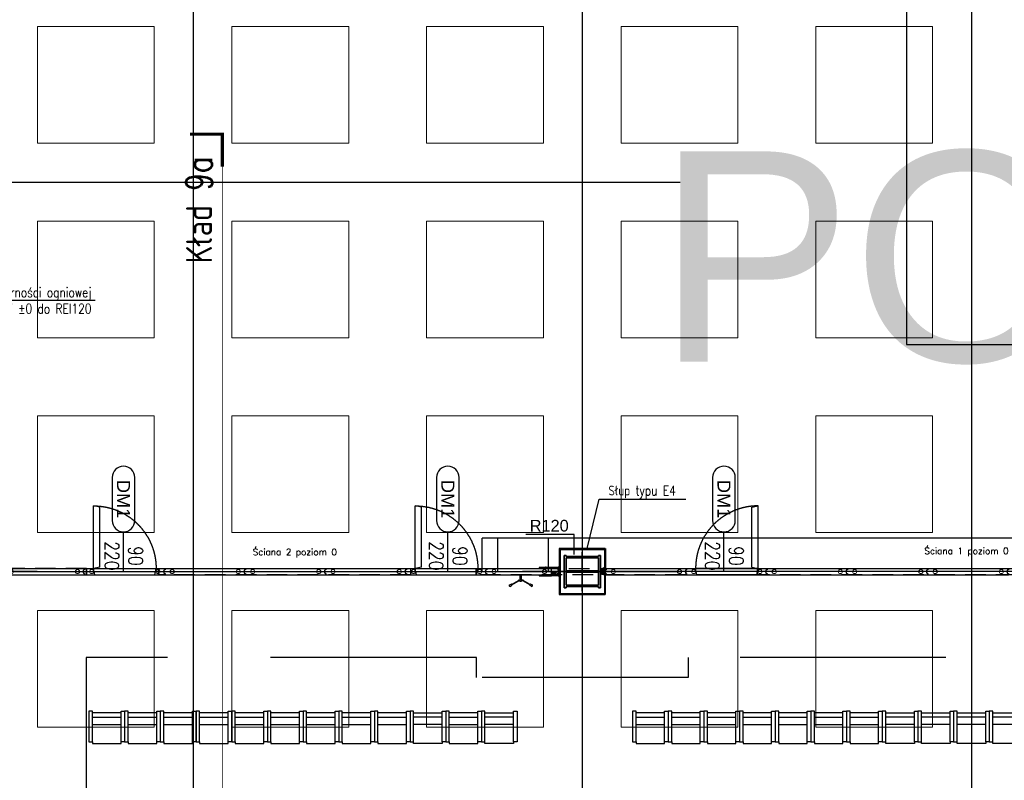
# Model space of a CAD drawing. Header units: centimetres. Extents: x -228435 to 111511, y -89367 to 428125.
# Tile 98 of 216: x -55213 to -40034, y 61784 to 73505. Entities that reach past the tile are written whole.
import ezdxf
from ezdxf.enums import TextEntityAlignment as Align

# ---------------------------------------------------------------- set-up
doc = ezdxf.new("R2010")
doc.units = ezdxf.units.CM
doc.header["$LTSCALE"] = 50
for name, pattern in [('0_II 10 sal$0$HIDDEN', [9.525, 6.35, -3.175]), ('DASHDOT', [25.4, 12.7, -6.35, 0, -6.35]), ('DASHDOT2', [12.7, 6.35, -3.175, 0, -3.175]), ('DIN_STRICHPUNKT', [10.7, 5, -2.5, 0.7, -2.5]), ('HIDDEN', [9.525, 6.35, -3.175]), ('HIDDEN2', [4.7625, 3.175, -1.5875]), ('HIDDENX2', [19.05, 12.7, -6.35]), ('Kondygnacja +0$0$DASHDOT2', [12.7, 6.35, -3.175, 0, -3.175])]:
    doc.linetypes.add(name, pattern=pattern)
doc.layers.get('0').update_dxf_attribs({"color": 8})
for name, color, linetype in [('0_II 10 sal$0$ARCH_INFO_ETYK_DRZWI', 8, 'Continuous'), ('0_II 10 sal$0$ARCH_SIEDZENIA', 8, 'Continuous'), ('0_II 10 sal$0$ARCH_STROP', 8, 'Continuous'), ('0_II 10 sal$0$ARCH_WYPOSAŻENIE_INNE', 8, 'Continuous'), ('0_II 10 sal$0$ARCH_ŚCIANY_PRZESUWNE', 8, 'Continuous'), ('3', 8, 'Continuous'), ('ACHSEN', 8, 'DIN_STRICHPUNKT'), ('ARCH_GK', 8, 'Continuous'), ('ARCH_INFO_KŁADY ŚCIAN', 8, 'HIDDEN2'), ('ARCH_INFO_ODPORNOŚĆ OGNIOWA', 8, 'Continuous'), ('ARCH_INFO_OPISY', 8, 'Continuous'), ('ARCH_INFO_OSIE_IST', 8, 'DASHDOT2'), ('ARCH_STAL_IST', 8, 'Continuous'), ('ARCH_SZYNY', 8, 'Continuous'), ('ARCH_WYKŁADZINA', 8, 'Continuous'), ('ARCH_ŚCIANY_PRZESUWNE', 8, 'Continuous'), ('bgde-tekst', 7, 'Continuous'), ('HUFCOR', 8, 'Continuous'), ('Hufcor szyny', 8, 'Kondygnacja +0$0$DASHDOT2'), ('Kondygnacja +0$0$ARCH_GK', 8, 'Continuous'), ('Kondygnacja +0$0$ARCH_INFO_ODPORNOŚĆ OGNIOWA', 8, 'Continuous'), ('Kondygnacja +0$0$ARCH_STAL_IST', 8, 'Continuous'), ('Kondygnacja +0$0$ARCH_ŚCIANY_PRZESUWNE', 8, 'Continuous'), ('KÖRPERKANTE', 8, 'Continuous'), ('Osie rzutów$0$ARCH_INFO_OSIE_OPISY_IST', 8, 'Continuous'), ('PANELE', 8, 'Continuous'), ('SCHRAFFUR', 8, 'Continuous'), ('tabela', 8, 'Continuous'), ('VOLL', 8, 'Continuous')]:
    doc.layers.add(name, color=color, linetype=linetype)
for name, color, linetype, lineweight in [('2', 8, 'Continuous', 0), ('ARCH_SUFITY_PODWIESZANE', 8, 'HIDDENX2', 9), ('Wymiary', 8, 'Continuous', 15)]:
    doc.layers.add(name, color=color, linetype=linetype, lineweight=lineweight)
doc.layers.get('HUFCOR').off()
doc.styles.add('0_II 10 sal$0$Arial', font='ARIAL.TTF')
doc.styles.add('0_II 10 sal$0$Romans', font='Romans.shx')
doc.styles.add('Arial', font='ARIAL.TTF')
doc.styles.add('Kondygnacja +0$0$Arial', font='ARIAL.TTF')
doc.styles.add('Kondygnacja +0$0$Standard', font='txt')
doc.styles.add('Romans', font='Romans.shx')
doc.styles.add('ROMANS-50-CM', font='romans.shx', dxfattribs={"width": 0.8, "height": 10})
doc.linetypes.add('SZYNA_LINE', pattern='A,12.7,-7.75,["SZYNA",Standard,S=2.54,R=0,X=-5.95,Y=-1.27],-7.75', length=28.2)
doc.dimstyles.new('ISO-25', dxfattribs={"dimtxt": 2.5, "dimasz": 2.5, "dimexe": 1.25, "dimexo": 0.625, "dimtad": 1, "dimtxsty": 'Standard', "dimcen": 2.5, "dimadec": 0, "dimazin": 0, "dimtfac": 1, "dimtmove": 0, "dimatfit": 3, "dimfxl": 0, "dimarcsym": 0})
doc.dimstyles.new('Kondygnacja +0$0$ISO-25', dxfattribs={"dimtxt": 2.5, "dimasz": 2.5, "dimexe": 1.25, "dimexo": 0.625, "dimtad": 1, "dimtxsty": 'Kondygnacja +0$0$Standard', "dimcen": 2.5, "dimadec": 0, "dimazin": 0, "dimtfac": 1, "dimtmove": 0, "dimatfit": 3, "dimfxl": 0, "dimarcsym": 0})

# ---------------------------------------------------------------- blocks, each defined once
blk = doc.blocks.new('SU Lampy kwadratowe +0')
at = {"layer": 'ARCH_SUFITY_PODWIESZANE', "ltscale": 2.5}
for points in [[(6620, 11840), (6800, 11840), (6800, 11660), (6620, 11660)], [(6920, 11840), (7100, 11840), (7100, 11660), (6920, 11660)], [(7220, 11840), (7400, 11840), (7400, 11660), (7220, 11660)], [(7520, 11840), (7700, 11840), (7700, 11660), (7520, 11660)], [(7820, 11840), (8000, 11840), (8000, 11660), (7820, 11660)], [(6620, 11540), (6800, 11540), (6800, 11360), (6620, 11360)], [(6920, 11540), (7100, 11540), (7100, 11360), (6920, 11360)], [(7220, 11540), (7400, 11540), (7400, 11360), (7220, 11360)], [(7520, 11540), (7700, 11540), (7700, 11360), (7520, 11360)], [(7820, 11540), (8000, 11540), (8000, 11360), (7820, 11360)], [(6620, 11240), (6800, 11240), (6800, 11060), (6620, 11060)], [(6920, 11240), (7100, 11240), (7100, 11060), (6920, 11060)], [(7220, 11240), (7400, 11240), (7400, 11060), (7220, 11060)], [(7520, 11240), (7700, 11240), (7700, 11060), (7520, 11060)], [(7820, 11240), (8000, 11240), (8000, 11060), (7820, 11060)], [(6620, 10940), (6800, 10940), (6800, 10760), (6620, 10760)], [(6920, 10940), (7100, 10940), (7100, 10760), (6920, 10760)], [(7220, 10940), (7400, 10940), (7400, 10760), (7220, 10760)], [(7520, 10940), (7700, 10940), (7700, 10760), (7520, 10760)], [(7820, 10940), (8000, 10940), (8000, 10760), (7820, 10760)]]:
    blk.add_lwpolyline(points, close=True, dxfattribs=at)
blk = doc.blocks.new('Linie kładów 0')
at = {"layer": 'ARCH_INFO_KŁADY ŚCIAN', "linetype": 'Continuous', "const_width": 5}
blk.add_lwpolyline([(6855, 11674.1), (6905, 11674.1), (6905, 11624.1)], dxfattribs=at)
at = {"layer": 'ARCH_INFO_KŁADY ŚCIAN', "ltscale": 10, "const_width": 1}
blk.add_lwpolyline([(6905, 5618.7), (6905, 11674.1)], dxfattribs=at)
at = {"layer": 'ARCH_INFO_KŁADY ŚCIAN', "insert": (6849.2, 11474.9), "char_height": 40, "width": 626.533, "attachment_point": 1, "rotation": 90, "style": 'ROMANS-50-CM'}
blk.add_mtext('Kład 9a', dxfattribs=at)
blk = doc.blocks.new('0_II 10 sal$0$T-drzwi_dół-200')
at = {"layer": '0_II 10 sal$0$ARCH_INFO_ETYK_DRZWI'}
blk.add_line((0, 0), (0, -60), dxfattribs=at)
blk.add_lwpolyline([(-17.5, -77.5), (-17.5, -143.7, 1), (17.5, -143.7), (17.5, -77.5, 1)], format="xyb", close=True, dxfattribs=at)
at = {"layer": '0_II 10 sal$0$ARCH_INFO_ETYK_DRZWI', "style": '0_II 10 sal$0$Romans', "width": 0.8}
for tag, p in [('ADS_DRZWI:SZEROKOŚĆ', (-7.9, -23)), ('ADS_DRZWI:WYSOKOŚĆ', (29, -23))]:
    blk.add_attdef(tag, text='', height=22, rotation=90, dxfattribs=at).set_placement(p, align=Align.CENTER)
at = {"layer": '0_II 10 sal$0$ARCH_INFO_ETYK_DRZWI', "color": 1, "style": '0_II 10 sal$0$Arial'}
blk.add_attdef('ADS_DRZWI:ODPORNOŚĆ_OGNIOWA', text='', height=22, dxfattribs=at).set_placement((-0.1, 13.3), align=Align.BOTTOM_CENTER)
at = {"layer": '0_II 10 sal$0$ARCH_INFO_ETYK_DRZWI', "style": '0_II 10 sal$0$Arial'}
blk.add_attdef('ADS_DRZWI:SYMBOL', text='', height=20, rotation=90, dxfattribs=at).set_placement((0, -110.6), align=Align.MIDDLE)
blk = doc.blocks.new('Kondygnacja +0$0$_Dot')
at = {"color": 0, "linetype": 'ByBlock', "lineweight": -2}
blk.add_line((-0.5, 0), (-1, 0), dxfattribs=at)
at = {"color": 0, "linetype": 'ByBlock', "const_width": 0.5}
blk.add_lwpolyline([(-0.25, 0, 1), (0.25, 0, 1)], format="xyb", close=True, dxfattribs=at)
blk = doc.blocks.new('A$C50B549AF')
at = {"layer": 'ARCH_SZYNY', "linetype": 'SZYNA_LINE', "ltscale": 2.5}
for p, q in [((3656.5, 6052.1, 630), (1057.3, 6052.1, 630)), ((1057.3, 6000.4, 630), (1057.3, 6052.1, 630)), ((1081.3, 6000.4, 630), (1081.3, 6052.1, 630)), ((1159.3, 6000.4, 630), (1159.3, 6052.1, 630)), ((313.7, 6000.4, 630), (1176, 6000.4, 630)), ((2376, 6000.4, 630), (1239.5, 6000.4, 630))]:
    blk.add_line(p, q, dxfattribs=at)
blk = doc.blocks.new('*U520')
at = {"layer": 'PANELE'}
for points in [[(0, 0), (0, -21), (-14, -21)], [(0, 0), (1240, 0)], [(1240, 0), (1240, -21), (1226, -21)], [(-14, -76), (0, -76), (0, -97)], [(0, -97), (1240, -97)], [(1226, -76), (1240, -76), (1240, -97)]]:
    blk.add_lwpolyline(points, dxfattribs=at)
for centre in [(24, -48), (1264, -48)]:
    blk.add_arc(centre, 46.5, 143.7563, 216.2437, dxfattribs=at)
at = {"layer": 'Wymiary'}
for centre in [(110, -48), (1130, -48)]:
    blk.add_circle(centre, 32, dxfattribs=at)
blk = doc.blocks.new('drzwi')
at = {"linetype": 'HIDDEN', "ltscale": 20}
for p, q in [((158, 97), (138, 0)), ((138, 0), (1102, 0)), ((235, -20), (138, 0)), ((138, 0), (138, -964)), ((158, 97), (1082, 97)), ((1082, 97), (1102, 0)), ((235, -20), (235, -944)), ((235, -944), (138, -964))]:
    blk.add_line(p, q, dxfattribs=at)
blk.add_arc((138, 0), 964, 270, 0, dxfattribs=at)
blk = doc.blocks.new('BEDIENHEBEL')
at = {"layer": 'KÖRPERKANTE'}
for p, q in [((-10, -85), (-10, 0)), ((-10, 0), (10, 0)), ((10, -85), (10, 0)), ((-173, -156), (-148, -147)), ((-139, -159), (-146, -147)), ((-145, -149), (-38, -87)), ((-140, -158), (-33, -96)), ((-31, -85), (-10, -85)), ((-31, -95), (-10, -95)), ((-10, -95), (-10, -100)), ((-10, -100), (10, -100)), ((31, -85), (10, -85)), ((31, -95), (10, -95)), ((10, -95), (10, -100)), ((140, -158), (33, -96)), ((145, -149), (38, -87)), ((139, -159), (146, -147)), ((173, -156), (148, -147)), ((-160, -178), (-140, -161)), ((160, -178), (140, -161))]:
    blk.add_line(p, q, dxfattribs=at)
for centre, radius, start, end in [((-147, -148), 1, 30, 120), ((-31, -100), 15, 90, 120), ((-31, -100), 5, 90, 120), ((-15, -90), 7.25, 316.3972, 43.6028), ((15, -90), 7.25, 136.3972, 223.6028), ((31, -100), 15, 60, 90), ((31, -100), 5, 60, 90), ((147, -148), 1, 60, 150), ((-167, -167), 12.5, 120, 300), ((-140, -160), 1, 300, 30), ((140, -160), 1, 150, 240), ((167, -167), 12.5, 240, 60)]:
    blk.add_arc(centre, radius, start, end, dxfattribs=at)
blk = doc.blocks.new('*U524')
at = {"layer": 'PANELE'}
for points in [[(0, 0), (0, -21), (-14, -21)], [(0, 0), (1000, 0)], [(810, -97), (810, -112), (1000, -112), (1000, 15), (810, 15), (810, 0)], [(-14, -76), (0, -76), (0, -97)], [(0, -97), (1000, -97)]]:
    blk.add_lwpolyline(points, dxfattribs=at)
blk.add_arc((24, -48), 46.5, 143.7563, 216.2437, dxfattribs=at)
at = {"layer": 'Wymiary'}
for centre in [(110, -48), (890, -48)]:
    blk.add_circle(centre, 32, dxfattribs=at)
at = {"layer": 'PANELE'}
blk.add_blockref('BEDIENHEBEL', (525, -97), dxfattribs=at)
blk = doc.blocks.new('0_II 10 sal$0$Miejsce_siedzące_2d')
at = {"color": 0, "linetype": 'ByBlock', "lineweight": -2}
for p, q in [((-26.4, 27.1), (26.4, 27.1)), ((-26.4, 12.5), (26.4, 12.5))]:
    blk.add_line(p, q, dxfattribs=at)
for points in [[(-26.4, 62.7), (-26.4, 0), (-33, 0), (-33, 62.7), (-26.4, 62.7), (-26.4, 66), (26.4, 66), (26.4, 62.7), (26.4, 0), (33, 0), (33, 62.7), (26.4, 62.7)], [(26.4, 3.3), (-26.4, 3.3)]]:
    blk.add_lwpolyline(points, dxfattribs=at)
blk = doc.blocks.new('VERT-NEU')
at = {"layer": 'KÖRPERKANTE'}
for p, q in [((-25, 48), (-36, 48)), ((-36, 48), (-36, 46)), ((-34, 46), (-36, 46)), ((-36, 31), (-34, 31)), ((-36, 29), (-36, 31)), ((-21, 29), (-36, 29)), ((-34, 31), (-34, 46)), ((-30, 46), (-30, 33)), ((-25, 46), (-30, 46)), ((-30, 33), (-6, 33)), ((-23, 47), (-23, 47)), ((-13, 21), (-21, 29)), ((-14, 25), (-11, 22)), ((-9, 29), (-13, 29)), ((-11, 21), (-11, 21)), ((-8, 19), (-8, 28)), ((0, 26), (-6, 33)), ((-6, 19), (-6, 26)), ((-5, 26), (-3, 24)), ((-3, 24), (-3, 0)), ((-3, -24), (-3, 0)), ((7, 26), (0, 26)), ((0, 23), (0, 0)), ((0, 23), (5, 23)), ((0, -23), (0, 0)), ((5, 21), (5, 23)), ((8, 21), (5, 21)), ((8, 25), (8, 21)), ((-21, -29), (-36, -29)), ((-36, -29), (-36, -31)), ((-36, -31), (-34, -31)), ((-36, -46), (-36, -48)), ((-34, -46), (-36, -46)), ((-25, -48), (-36, -48)), ((-34, -31), (-34, -46)), ((-30, -33), (-6, -33)), ((-30, -46), (-30, -33)), ((-25, -46), (-30, -46)), ((-23, -47), (-23, -47)), ((-13, -21), (-21, -29)), ((-14, -25), (-11, -22)), ((-9, -29), (-13, -29)), ((-8, -19), (-8, -28)), ((-6, -19), (-6, -26)), ((-6, -33), (0, -26)), ((-5, -26), (-3, -24)), ((0, -23), (5, -23)), ((7, -26), (0, -26)), ((8, -21), (5, -21)), ((5, -21), (5, -23)), ((8, -25), (8, -21))]:
    blk.add_line(p, q, dxfattribs=at)
at = {"layer": 'KÖRPERKANTE', "linetype": 'ByBlock'}
for p, q in [((2, -23), (3, -23)), ((2, -26), (3, -26))]:
    blk.add_line(p, q, dxfattribs=at)
at = {"layer": 'KÖRPERKANTE'}
for centre, radius, start, end in [((-25, 47), 1.2, 360, 90), ((-25, 47), 1.2, 270, 360), ((-13, 27), 2, 90, 225), ((-12, 22), 1.12, 225, 315), ((-12, 22), 1.12, 315, 45), ((-9, 28), 0.5, 360, 90), ((-7, 19), 1, 180, 360), ((-6, 26), 0.5, 45, 180), ((7, 25), 0.762, 0, 90), ((-25, -47), 1.2, 0, 90), ((-25, -47), 1.2, 270, 0), ((-13, -27), 2, 135, 270), ((-12, -22), 1.12, 45, 135), ((-12, -22), 1.12, 315, 45), ((-9, -28), 0.5, 270, 0), ((-7, -19), 1, 0, 180), ((-6, -26), 0.5, 180, 315), ((7, -25), 0.762, 270, 0)]:
    blk.add_arc(centre, radius, start, end, dxfattribs=at)
blk = doc.blocks.new('hufcor detal 1')
at = {"layer": 'VOLL'}
h = blk.add_hatch(color=256, dxfattribs=at)
h.paths.add_polyline_path([(-5.8, -6.1), (-5.8, -3.2, 0.427595), (-6.4, -2.6, 0.427595), (-7, -3.2), (-7, -6.4), (-5.5, -10.4, -0.519458), (-5.6, -10.6), (-6.5, -10.6, 0.414214), (-7, -11.1), (-7, -16.5), (-5.9, -16.5), (-5.9, -11.5), (-4.7, -11.5), (-4.7, -12.6), (-4.1, -12.6), (-4.1, -10.9)])
h.paths.add_polyline_path([(-5.9, -16.5), (-7, -16.5), (-7, -21.9, 0.414214), (-6.5, -22.4), (-5.6, -22.4, -0.519458), (-5.5, -22.6), (-7, -26.6), (-7, -29.8, 0.427595), (-6.4, -30.4, 0.427595), (-5.8, -29.8), (-5.8, -26.9), (-4.1, -22.1), (-4.1, -20.4), (-4.7, -20.4), (-4.7, -21.5), (-5.9, -21.5)])
at = {"layer": 'ACHSEN', "ltscale": 5}
blk.add_line((261.6, -16.5), (-60.4, -16.5), dxfattribs=at)
at = {"layer": 'ARCH_GK', "linetype": 'Continuous', "lineweight": -3}
blk.add_line((0, 0), (-6.2, 0), dxfattribs=at)
for points in [[(-10, 0), (0, 0)], [(-6.2, 17.9), (-3.7, 17.9), (-3.3, 19.6), (-3.1, 17.9)], [(-6.2, 0), (-6.2, 17.9)], [(0, 17.9), (-2.5, 17.9), (-2.8, 16.1), (-3.1, 17.9)], [(0, 0), (0, 17.9)], [(-6.2, -33), (-6.2, -50.9)], [(-6.2, -50.9), (-3.7, -50.9), (-3.3, -52.6), (-3.1, -50.9)], [(0, -50.9), (-2.5, -50.9), (-2.8, -49.1), (-3.1, -50.9)], [(0, -33), (0, -50.9)]]:
    blk.add_lwpolyline(points, dxfattribs=at)
at = {"layer": 'KÖRPERKANTE'}
for p, q in [((-7, -3.2), (-7, -6.4)), ((-5.5, -10.4), (-7, -6.4)), ((-7, -11.1), (-7, -21.9)), ((-7, -26.6), (-5.5, -22.6)), ((-7, -29.8), (-7, -26.6)), ((-6.5, -10.6), (-5.6, -10.6)), ((-6.5, -22.4), (-5.6, -22.4)), ((-6.4, -2.6), (-6.4, -2.6)), ((-6.4, -30.4), (-6.4, -30.4)), ((-5.9, -11.5), (-5.9, -21.5)), ((-4.7, -11.5), (-5.9, -11.5)), ((-5.9, -21.5), (-4.7, -21.5)), ((-5.8, -3.2), (-5.8, -6.1)), ((-5.8, -6.1), (-4.1, -10.9)), ((-4.1, -22.1), (-5.8, -26.9)), ((-5.8, -29.8), (-5.8, -26.9)), ((-4.7, -12.6), (-4.7, -11.5)), ((-4.1, -12.6), (-4.7, -12.6)), ((-4.1, -20.4), (-4.7, -20.4)), ((-4.7, -21.5), (-4.7, -20.4)), ((-4.1, -12.6), (-4.1, -10.9)), ((-4.1, -22.1), (-4.1, -20.4))]:
    blk.add_line(p, q, dxfattribs=at)
for centre, radius, start, end in [((-6.4, -3.2), 0.55, 90, 180), ((-6.5, -11.1), 0.55, 90, 180), ((-6.5, -21.9), 0.55, 180, 270), ((-6.4, -29.8), 0.55, 180, 270), ((-6.4, -3.2), 0.55, 0, 90), ((-6.4, -29.8), 0.55, 270, 0), ((-5.6, -10.5), 0.1, 270, 19.8), ((-5.6, -22.5), 0.1, 340.2, 90)]:
    blk.add_arc(centre, radius, start, end, dxfattribs=at)
at = {"layer": 'VOLL'}
for p, q in [((3.9, 6.5), (3.9, 0.5)), ((3.9, -39.5), (3.9, -33.5))]:
    blk.add_line(p, q, dxfattribs=at)
at = {"layer": 'VOLL', "xscale": -0.5, "yscale": 0.5000000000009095, "zscale": 0.5000000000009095}
blk.add_blockref('VERT-NEU', (-11.2, -16.5), dxfattribs=at)
blk = doc.blocks.new('CLOSURE')
at = {"color": 7, "linetype": 'Continuous'}
for p, q in [((-2, 0), (-9, 0)), ((-2, 0), (-2, -1)), ((-10, -1), (-10, -2)), ((-10, -34), (-10, -40)), ((-9, -3), (-8, -3)), ((-8, -33), (-9, -33)), ((-9, -41), (-3, -41)), ((-8, -7), (-8, -7)), ((-8, -30), (-8, -30)), ((-8, -39), (-8, -36)), ((-8, -36), (177, -36)), ((-3, -39), (-8, -39)), ((-2, -1), (-2, -2)), ((-2, -12), (-2, -17)), ((-2, -17), (-1, -18)), ((-1, -18), (-2, -19)), ((-2, -19), (-2, -24)), ((-2, -40), (-2, -40)), ((-1, -3), (0, -3)), ((0, -29), (0, -3)), ((0, -34), (0, -32)), ((150, -34), (0, -34)), ((5, -30), (1, -30)), ((1, -31), (5, -31)), ((6, -31), (6, -31)), ((146, -30), (146, -31)), ((153, -30), (147, -30)), ((147, -31), (151, -31)), ((153, -31), (153, -30)), ((156, -30), (156, -31)), ((163, -34), (159, -34)), ((166, -31), (166, -30)), ((168, -30), (168, -31)), ((179, -34), (172, -34)), ((172, -40), (172, -40)), ((177, -39), (173, -39)), ((173, -41), (179, -41)), ((177, -36), (177, -39)), ((180, -40), (180, -35))]:
    blk.add_line(p, q, dxfattribs=at)
for centre, radius, start, end in [((-9, -1), 1.2, 90, 180), ((-9, -2), 1, 180, 270), ((-9, -34), 1, 90, 180), ((-9, -40), 1, 180, 270), ((-8, -8), 1, 90, 217.5752), ((-5, -5), 5.01, 217.5752, 275.7303), ((-5, -31), 5.01, 84.2699, 140.5242), ((-8, -29), 1, 140.5242, 270), ((-8, -2), 1, 270, 314.9442), ((-8, -8), 1, 40.708, 90), ((-8, -29), 1, 270, 317.1564), ((-8, -34), 1, 42.8436, 90), ((-5, -5), 2.75, 220.708, 134.9442), ((-5, -31), 2.75, 222.8436, 137.1564), ((-4, -12), 2, 0, 95.7303), ((-4, -24), 2, 264.2699, 0), ((-3, -40), 1, 0, 90), ((-3, -40), 1, 270, 0), ((-1, -2), 1, 180, 270), ((1, -29), 1, 180, 270), ((1, -32), 1, 90, 180), ((5, -31), 0.5, 0, 90), ((5, -31), 0.5, 270, 0), ((147, -30), 0.5, 90, 180), ((147, -31), 0.5, 180, 270), ((150, -33), 1, 270, 3.2641), ((151, -32), 0.5, 341.3143, 90), ((155, -33), 3.4, 161.3143, 183.2641), ((153, -30), 0.5, 0, 90), ((152, -31), 1, 323.1301, 0), ((155, -33), 1.75, 143.1301, 36.8699), ((156, -30), 0.5, 54.1117, 180), ((157, -31), 1, 180, 216.8699), ((155, -33), 3.4, 356.7359, 54.1117), ((159, -33), 1, 176.7359, 270), ((163, -33), 1, 270, 3.2641), ((167, -33), 3.4, 125.8883, 183.2641), ((165, -30), 0.5, 0, 125.8883), ((167, -33), 1.75, 143.1301, 36.8699), ((165, -31), 1, 323.1301, 0), ((169, -30), 0.5, 54.1117, 180), ((169, -31), 1, 180, 216.8699), ((167, -33), 3.4, 356.7359, 54.1117), ((172, -33), 1, 176.7359, 270), ((173, -40), 1, 90, 180), ((173, -40), 1, 180, 270), ((179, -35), 1, 0, 90), ((179, -40), 1, 270, 0)]:
    blk.add_arc(centre, radius, start, end, dxfattribs=at)
blk = doc.blocks.new('hufcor detal 2')
at = {"layer": 'SCHRAFFUR'}
h = blk.add_hatch(dxfattribs=at)
h.set_pattern_fill('ANSI34', color=256, scale=10, style=0)
h.set_pattern_definition([(45, (-9731.639, 331.908), (-5.303301, 5.303301), []), (45, (-9729.871, 331.908), (-5.303301, 5.303301), []), (45, (-9728.1034, 331.908), (-5.303301, 5.303301), []), (45, (-9726.3356, 331.908), (-5.303301, 5.303301), [])])
h.paths.add_polyline_path([(-4.1, 11.6), (-8.1, 11.6), (-8.1, 0.6), (-4.1, 0.6)])
h.paths.add_polyline_path([(-4.1, 0.6), (-8.1, 0.6), (-8.1, -10.4), (-4.1, -10.4)])
at = {"layer": 'VOLL'}
for points in [[(-5.3, 30), (-97.9, 30), (-97.9, 31.2), (-5.3, 31.2)], [(-5.3, -29.9), (-5.3, -28.7), (-97.9, -28.7), (-97.9, -29.9)]]:
    blk.add_hatch(color=256, dxfattribs=at).paths.add_polyline_path(points)
at = {"layer": '2'}
for p, q in [((-96.6, 25.3), (-96.6, 25.2)), ((-93.3, 27.5), (-93.5, 26.6)), ((-92.7, 27.4), (-93, 26.3)), ((-86.8, 27.4), (-86.5, 26.3)), ((-86.2, 27.5), (-86, 26.6)), ((-82.9, 25.3), (-82.9, 25.2))]:
    blk.add_line(p, q, dxfattribs=at)
for centre, radius, start, end in [((-96.5, 25.2), 0.15, 81.64787, 164.0608), ((-96.5, 25.2), 0.15, 164.0608, 254.45214), ((-95.7, 27.8), 2.49, 252.00184, 332.27024), ((-95.4, 27.5), 2.67, 245.6965, 334.36264), ((-92.9, 28.1), 0.8, 285.0434, 236.28409), ((-86.6, 28.1), 0.8, 303.71591, 254.9566), ((-84.1, 27.5), 2.67, 205.63736, 294.3035), ((-83.8, 27.8), 2.49, 207.72976, 287.99816), ((-83, 25.2), 0.15, 15.9392, 98.35213), ((-83, 25.2), 0.15, 285.54786, 15.9392)]:
    blk.add_arc(centre, radius, start, end, dxfattribs=at)
at = {"layer": '3'}
for centre, radius, start, end in [((-11.1, -0.1), 11.1, 308.94516, 51.05484), ((-11, -0.1), 10.6, 310.60168, 49.39832)]:
    blk.add_arc(centre, radius, start, end, dxfattribs=at)
at = {"layer": 'ACHSEN', "ltscale": 5}
blk.add_line((53.1, 0.6), (-268.8, 0.6), dxfattribs=at)
at = {"layer": 'ARCH_GK', "linetype": 'Continuous', "lineweight": -3}
for p, q in [((0.3, 17.1), (0.3, 35)), ((0.3, 35), (0.3, -33.7))]:
    blk.add_line(p, q, dxfattribs=at)
for points in [[(0.3, 35), (2.7, 35), (3, 36.7), (3.3, 35)], [(6.4, 35), (3.9, 35), (3.5, 33.3), (3.3, 35)], [(6.3, 17.1), (6.3, 35)], [(6.3, 35), (6.3, -33.7)], [(0.3, -33.7), (2.7, -33.7), (3, -35.5), (3.3, -33.7)], [(6.4, -33.7), (3.9, -33.7), (3.5, -32), (3.3, -33.7)]]:
    blk.add_lwpolyline(points, dxfattribs=at)
at = {"layer": 'VOLL'}
for p, q in [((-96.8, 31.2), (-6.5, 31.2)), ((-8.1, 11.6), (-8.1, -10.4)), ((-8.1, 11.6), (-4.1, 11.6)), ((-4.1, 11.6), (-4.1, -10.4)), ((-48.1, -6.8), (-53, -10.2)), ((-48.1, -13.6), (-53, -10.2)), ((-48.1, -9.2), (-48.1, -6.8)), ((-48.1, -9.2), (-23.8, -9.2)), ((-48.1, -11.2), (-23.8, -11.2)), ((-48.1, -11.2), (-48.1, -13.6)), ((-23.8, -6.8), (-18.8, -10.2)), ((-23.8, -9.2), (-23.8, -6.8)), ((-23.8, -13.6), (-18.8, -10.2)), ((-23.8, -11.2), (-23.8, -13.6)), ((-8.1, -10.4), (-4.1, -10.4))]:
    blk.add_line(p, q, dxfattribs=at)
for points in [[(-3, 27.1), (-5.7, 27.1, -7.740139), (-5.7, 27.7), (-3, 27.7, -0.445604), (-3, 14), (-5.7, 14, -7.740139), (-5.7, 14.6), (-3, 14.6, 0.483874)], [(-3, -25.9), (-5.7, -25.9, 7.740139), (-5.7, -26.4), (-3, -26.4, 0.445604), (-3, -12.7), (-5.7, -12.7, 7.740139), (-5.7, -13.3), (-3, -13.3, -0.406168)]]:
    blk.add_lwpolyline(points, format="xyb", close=True, dxfattribs=at)
blk.add_lwpolyline([(-97.9, -28.7), (-5.3, -28.7), (-5.3, -29.9), (-97.9, -29.9)], close=True, dxfattribs=at)
at = {"layer": 'VOLL', "xscale": 0.5, "yscale": 0.5000000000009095, "zscale": 0.5000000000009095, "rotation": 180}
blk.add_blockref('CLOSURE', (-9.3, 11.7), dxfattribs=at)
at = {"layer": 'VOLL', "xscale": -0.5, "yscale": 0.5000000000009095, "zscale": 0.5000000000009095}
blk.add_blockref('CLOSURE', (-9.3, -10.4), dxfattribs=at)
blk = doc.blocks.new('Osie rzutów')
at = {"layer": 'ARCH_INFO_OSIE_IST', "ltscale": 10}
for p, q in [((6860, 12510), (6860, 4623.3)), ((7460, 12510), (7460, 4623.3)), ((8060, 12510), (8060, 4623.3)), ((4436, 11600), (13655, 11600)), ((7460, 10970), (7460, 11030)), ((4436, 11000), (13655, 11000)), ((7490, 11000), (7430, 11000))]:
    blk.add_line(p, q, dxfattribs=at)

msp = doc.modelspace()

# ---------------------------------------------------------------- linework, layer by layer
at = {"layer": '0_II 10 sal$0$ARCH_WYPOSAŻENIE_INNE', "linetype": '0_II 10 sal$0$HIDDEN', "ltscale": 10, "elevation": 630}
msp.add_lwpolyline([(-54189.42543, 63674.42543), (-54189.42543, 45850), (-48370, 45850), (-48370, 45850), (-44940, 45850), (-44940, 45850), (-36690, 45850), (-36690, 45850), (-35865, 45850), (-35865.57457, 51369.42543), (-36170.57457, 51369.42543), (-36170.57457, 54630.57457), (-35865.57457, 54630.57457), (-35865.57457, 63369.42543), (-36170.57457, 63369.42543), (-36170.57457, 63674.42543), (-44909.42543, 63674.42543), (-44909.42543, 63369.42543), (-48170.57457, 63369.42543), (-48170.57457, 63674.42543)], close=True, dxfattribs=at)
at = {"layer": '0_II 10 sal$0$ARCH_ŚCIANY_PRZESUWNE', "linetype": '0_II 10 sal$0$HIDDEN', "lineweight": -3}
for p, q in [((-54183, 65050, -5670), (-54183, 64950, -5670)), ((-53073.91038, 64950, 19.38968), (-53073.91038, 65050, 19.38968)), ((-53073.91038, 65050, 19.38968), (-49183, 65050, -5670)), ((-49183, 64950, -5670), (-49183, 65050, -5670)), ((-48174.5, 65050, -5670), (-48174.5, 64950, -5670)), ((-44943, 65050, -5670), (-44943, 64950, -5670)), ((-43836.83215, 64950, -5670), (-43836.83215, 65050, -5670)), ((-43836.83215, 65050, -5670), (-37463, 65050, -5670)), ((-49183, 64950, -5670), (-53073.91038, 64950, 19.38968)), ((-37463, 64950, -5670), (-43836.83215, 64950, -5670))]:
    msp.add_line(p, q, dxfattribs=at)
at = {"layer": '0_II 10 sal$0$ARCH_ŚCIANY_PRZESUWNE', "linetype": '0_II 10 sal$0$HIDDEN', "lineweight": -3, "elevation": 630}
for points in [[(-54183, 65050), (-55465, 65050), (-55465, 64950), (-54183, 64950)], [(-48174.5, 65050), (-44943, 65050), (-44943, 64950), (-48174.5, 64950)]]:
    msp.add_lwpolyline(points, close=True, dxfattribs=at)
at = {"layer": 'ARCH_GK', "elevation": 630}
for points in [[(-46895, 65355), (-46895, 65050)], [(-46185, 65355), (-46895, 65355)], [(-46197.5, 65342.5), (-46895, 65342.5)], [(-46882.5, 65342.5), (-46882.5, 65050)], [(-46197.5, 65355), (-46197.5, 65032.9993)], [(-46185, 65355), (-46185, 65032.9993)], [(-46895, 64950), (-46895, 64645)], [(-46882.5, 64950), (-46882.5, 64645)], [(-46197.5, 64967.0007), (-46197.5, 64657.5)], [(-46185, 64967.0007), (-46185, 64645)], [(-46473.1834, 64645), (-46895, 64645)], [(-46473.1834, 64657.5), (-46882.5, 64657.5)], [(-46185, 64657.5), (-46490, 64657.5)], [(-46185, 64645), (-46490, 64645)]]:
    msp.add_lwpolyline(points, dxfattribs=at)
at = {"layer": 'ARCH_STAL_IST', "elevation": 630}
for points in [[(-46260, 65250), (-46260, 64750), (-46290, 64750), (-46290, 64770), (-46790, 64770), (-46790, 64750), (-46820, 64750), (-46820, 65250), (-46790, 65250), (-46790, 65230), (-46290, 65230), (-46290, 65250)], [(-46290, 65210), (-46790, 65210), (-46790, 65010), (-46290, 65010)], [(-46790, 64990), (-46290, 64990), (-46290, 64790), (-46790, 64790)]]:
    msp.add_lwpolyline(points, close=True, dxfattribs=at)
at = {"layer": 'ARCH_SUFITY_PODWIESZANE', "lineweight": 40, "elevation": 630}
msp.add_lwpolyline([(-46895, 65355), (-46185, 65355), (-46185, 65050), (-46225, 65050)], dxfattribs=at)
at = {"layer": 'ARCH_WYKŁADZINA', "linetype": 'Continuous', "lineweight": -3}
for p, q in [((-41540, 82100, 630), (-41540, 68500, 630)), ((-41540, 68500, 630), (-21540, 68500, 630))]:
    msp.add_line(p, q, dxfattribs=at)
at = {"layer": 'ARCH_ŚCIANY_PRZESUWNE', "elevation": 630}
msp.add_lwpolyline([(-46185, 64967.0007), (-46225, 64967.0007), (-46225, 65032.9993), (-46185, 65032.9993)], dxfattribs=at)
at = {"layer": 'Kondygnacja +0$0$ARCH_GK', "elevation": 630}
for points in [[(-46895, 65355), (-46895, 65050)], [(-46185, 65355), (-46895, 65355)], [(-46895, 65355), (-46895, 65050)], [(-46895, 65355), (-46185, 65355)], [(-46197.5, 65342.5), (-46895, 65342.5)], [(-46882.5, 65355), (-46882.5, 65050)], [(-46882.5, 65342.5), (-46882.5, 65050)], [(-46882.5, 65342.5), (-46185, 65342.5)], [(-46197.5, 65355), (-46197.5, 65032.9993)], [(-46197.5, 65342.5), (-46197.5, 65032.9993)], [(-46185, 65355), (-46185, 65032.9993)], [(-46185, 65355), (-46185, 65032.9993)], [(-46895, 64950), (-46895, 64645)], [(-46895, 64950), (-46895, 64645)], [(-46882.5, 64950), (-46882.5, 64645)], [(-46882.5, 64950), (-46882.5, 64657.5)], [(-46197.5, 64967.0007), (-46197.5, 64657.5)], [(-46197.5, 64967.0007), (-46197.5, 64645)], [(-46185, 64967.0007), (-46185, 64645)], [(-46185, 64967.0007), (-46185, 64645)], [(-46895, 64657.5), (-46473.1834, 64657.5)], [(-46473.1834, 64645), (-46895, 64645)], [(-46895, 64645), (-46473.1834, 64645)], [(-46473.1834, 64657.5), (-46882.5, 64657.5)], [(-46185, 64657.5), (-46490, 64657.5)], [(-46490, 64657.5), (-46197.5, 64657.5)], [(-46185, 64645), (-46490, 64645)], [(-46490, 64645), (-46185, 64645)]]:
    msp.add_lwpolyline(points, dxfattribs=at)
at = {"layer": 'Kondygnacja +0$0$ARCH_STAL_IST', "elevation": 630}
for points in [[(-46260, 65250), (-46260, 64750), (-46290, 64750), (-46290, 64770), (-46790, 64770), (-46790, 64750), (-46820, 64750), (-46820, 65250), (-46790, 65250), (-46790, 65230), (-46290, 65230), (-46290, 65250)], [(-46820, 65250), (-46820, 64750), (-46790, 64750), (-46790, 64770), (-46290, 64770), (-46290, 64750), (-46260, 64750), (-46260, 65250), (-46290, 65250), (-46290, 65230), (-46790, 65230), (-46790, 65250)], [(-46290, 65210), (-46790, 65210), (-46790, 65010), (-46290, 65010)], [(-46790, 65210), (-46290, 65210), (-46290, 65010), (-46790, 65010)], [(-46790, 64990), (-46290, 64990), (-46290, 64790), (-46790, 64790)], [(-46290, 64990), (-46790, 64990), (-46790, 64790), (-46290, 64790)]]:
    msp.add_lwpolyline(points, close=True, dxfattribs=at)
at = {"layer": 'Kondygnacja +0$0$ARCH_ŚCIANY_PRZESUWNE', "elevation": 630}
for points in [[(-46185, 64954.5007), (-46237.5, 64954.5007), (-46237.5, 65045.4993), (-46185, 65045.4993)], [(-46185, 64967.0007), (-46225, 64967.0007), (-46225, 65032.9993), (-46185, 65032.9993)], [(-46185, 64967.0007), (-46225, 64967.0007), (-46225, 65032.9993), (-46185, 65032.9993)]]:
    msp.add_lwpolyline(points, dxfattribs=at)

# ---------------------------------------------------------------- block references
for name, p in [('*U520', (-55452.04358, 65048.47643, 630)), ('*U520', (-54212.04358, 65048.47643, 630)), ('*U520', (-52972.04358, 65048.47643, 630)), ('*U520', (-51732.04358, 65048.47643, 630)), ('*U520', (-50492.04358, 65048.47643, 630)), ('*U520', (-49252.04358, 65048.47643, 630)), ('*U524', (-48012.04358, 65048.47643, 630))]:
    msp.add_blockref(name, p)
at = {"layer": '0_II 10 sal$0$ARCH_SIEDZENIA', "linetype": 'Continuous', "lineweight": -3, "yscale": 7.571168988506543, "zscale": 10, "rotation": 179.9999999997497}
for p, xscale in [((-53870, 62850, -5970), -8.328285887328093), ((-53320, 62850, -5970), -8.328285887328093), ((-52770, 62850, -5970), -8.328285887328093), ((-52220, 62850, -5970), -8.328285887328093), ((-51670, 62850, -5970), -8.328285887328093), ((-51120, 62850, -5970), -8.328285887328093), ((-50570, 62850, -5970), -8.328285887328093), ((-50020, 62850, -5970), -8.328285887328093), ((-49470, 62850, -5970), -8.328285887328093), ((-48920, 62850, -5970), 8.328285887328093), ((-48370, 62850, -5970), -8.328285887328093), ((-47820, 62850, -5970), 8.328285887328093), ((-45490.57457, 62850, -12270), -8.328285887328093), ((-44940.57457, 62850, -12270), -8.328285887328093), ((-44390.57457, 62850, -5970), -8.328285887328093), ((-43840.57457, 62850, -5970), -8.328285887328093), ((-43290.57457, 62850, -5970), -8.328285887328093), ((-42740.57457, 62850, 330), -8.328285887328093), ((-42190.57457, 62850, 330), -8.328285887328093), ((-41640.57457, 62850, 330), 8.328285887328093), ((-41090.57457, 62850, 330), 8.328285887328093), ((-40540.57457, 62850, 330), 8.328285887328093), ((-39990.57457, 62850, 330), 8.328285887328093)]:
    msp.add_blockref('0_II 10 sal$0$Miejsce_siedzące_2d', p, dxfattribs=dict(at, xscale=xscale))
at = {"layer": '0_II 10 sal$0$ARCH_STROP', "linetype": 'Continuous', "lineweight": -3}
ref = msp.add_blockref('0_II 10 sal$0$T-drzwi_dół-200', (-53612.40028, 65011.66911, -5670), dxfattribs=dict(at, xscale=10, yscale=10, zscale=10, rotation=180))
ref.add_attrib('ADS_DRZWI:WYSOKOŚĆ', '220', dxfattribs={"layer": '0_II 10 sal$0$ARCH_INFO_ETYK_DRZWI', "height": 220, "rotation": 270, "style": '0_II 10 sal$0$Romans', "width": 0.8}).set_placement((-53902.40028, 65241.66911, -5670), align=Align.CENTER)
ref.add_attrib('ADS_DRZWI:SZEROKOŚĆ', '90', dxfattribs={"layer": '0_II 10 sal$0$ARCH_INFO_ETYK_DRZWI', "height": 220, "rotation": 270, "style": '0_II 10 sal$0$Romans', "width": 0.8}).set_placement((-53533.29739, 65241.66911, -5670), align=Align.CENTER)
ref.add_attrib('ADS_DRZWI:SYMBOL', 'DM1', dxfattribs={"layer": '0_II 10 sal$0$ARCH_INFO_ETYK_DRZWI', "height": 200, "rotation": 270, "style": '0_II 10 sal$0$Arial'}).set_placement((-53612.40028, 66117.55324, -5670), align=Align.MIDDLE)
ref = msp.add_blockref('0_II 10 sal$0$T-drzwi_dół-200', (-48612.40028, 65011.66911, -5670), dxfattribs=dict(at, xscale=10, yscale=10, zscale=10, rotation=180))
ref.add_attrib('ADS_DRZWI:WYSOKOŚĆ', '220', dxfattribs={"layer": '0_II 10 sal$0$ARCH_INFO_ETYK_DRZWI', "height": 220, "rotation": 270, "style": '0_II 10 sal$0$Romans', "width": 0.8}).set_placement((-48902.40028, 65241.66911, -5670), align=Align.CENTER)
ref.add_attrib('ADS_DRZWI:SZEROKOŚĆ', '90', dxfattribs={"layer": '0_II 10 sal$0$ARCH_INFO_ETYK_DRZWI', "height": 220, "rotation": 270, "style": '0_II 10 sal$0$Romans', "width": 0.8}).set_placement((-48533.29739, 65241.66911, -5670), align=Align.CENTER)
ref.add_attrib('ADS_DRZWI:SYMBOL', 'DM1', dxfattribs={"layer": '0_II 10 sal$0$ARCH_INFO_ETYK_DRZWI', "height": 200, "rotation": 270, "style": '0_II 10 sal$0$Arial'}).set_placement((-48612.40028, 66117.55324, -5670), align=Align.MIDDLE)
ref = msp.add_blockref('0_II 10 sal$0$T-drzwi_dół-200', (-44355.42431, 65011.66911, -5670), dxfattribs=dict(at, xscale=10, yscale=10, zscale=10, rotation=180))
ref.add_attrib('ADS_DRZWI:WYSOKOŚĆ', '220', dxfattribs={"layer": '0_II 10 sal$0$ARCH_INFO_ETYK_DRZWI', "height": 220, "rotation": 270, "style": '0_II 10 sal$0$Romans', "width": 0.8}).set_placement((-44645.42431, 65241.66911, -5670), align=Align.CENTER)
ref.add_attrib('ADS_DRZWI:SZEROKOŚĆ', '90', dxfattribs={"layer": '0_II 10 sal$0$ARCH_INFO_ETYK_DRZWI', "height": 220, "rotation": 270, "style": '0_II 10 sal$0$Romans', "width": 0.8}).set_placement((-44276.32142, 65241.66911, -5670), align=Align.CENTER)
ref.add_attrib('ADS_DRZWI:SYMBOL', 'DM1', dxfattribs={"layer": '0_II 10 sal$0$ARCH_INFO_ETYK_DRZWI', "height": 200, "rotation": 270, "style": '0_II 10 sal$0$Arial'}).set_placement((-44355.42431, 66117.55324, -5670), align=Align.MIDDLE)
at = {"layer": 'ARCH_INFO_KŁADY ŚCIAN', "xscale": 10, "yscale": 10, "zscale": 10}
msp.add_blockref('Linie kładów 0', (-121140, -45000, 630), dxfattribs=at)
at = {"layer": 'ARCH_SUFITY_PODWIESZANE', "ltscale": 2.5, "xscale": 10, "yscale": 10, "zscale": 10}
msp.add_blockref('SU Lampy kwadratowe +0', (-121140, -45000, -5670), dxfattribs=at)
at = {"layer": 'HUFCOR', "xscale": 10, "yscale": 10, "zscale": 10}
msp.add_blockref('A$C50B549AF', (-58654.9183, 4996.03602, -5670), dxfattribs=at)
at = {"layer": 'Osie rzutów$0$ARCH_INFO_OSIE_OPISY_IST', "xscale": 10, "yscale": 10, "zscale": 10}
msp.add_blockref('Osie rzutów', (-121140, -45000, 630), dxfattribs=at)
at = {"layer": 'PANELE', "linetype": 'ByBlock', "xscale": -1, "rotation": 180}
for p in [(-54212.04358, 65048.47643, 630), (-49252.04358, 65048.47643, 630)]:
    msp.add_blockref('drzwi', p, dxfattribs=at)
at = {"layer": 'PANELE', "linetype": 'ByBlock', "rotation": 180}
msp.add_blockref('drzwi', (-43690.60039, 65048.51294, -5670), dxfattribs=at)
at = {"layer": 'PANELE'}
for p in [(-46170.60039, 65048.51294, -5670), (-44930.87412, 65048.5, 630), (-43690.60039, 65048.51294, -5670), (-42450.60039, 65048.51294, -5670), (-41210.60039, 65048.51294, -5670)]:
    msp.add_blockref('*U520', p, dxfattribs=at)
at = {"layer": 'tabela', "linetype": 'DASHDOT', "xscale": 2, "yscale": 2.000000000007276, "zscale": 2}
for p in [(-55465, 65032.9993, 630), (-46185.1, 65032.9993, 630)]:
    msp.add_blockref('hufcor detal 1', p, dxfattribs=at)
at = {"layer": 'tabela', "linetype": 'DASHDOT', "xscale": 2.112530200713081, "yscale": 2.112530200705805, "zscale": 2.112530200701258, "rotation": 359.9999999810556}
msp.add_blockref('hufcor detal 2', (-46895.68913, 64998.6514, 630), dxfattribs=at)

# ---------------------------------------------------------------- texts
at = {"layer": 'ARCH_INFO_ODPORNOŚĆ OGNIOWA', "insert": (-47049.3038, 65856.20693, 630), "char_height": 180, "width": 3036.6124481, "attachment_point": 5, "style": 'Arial'}
msp.add_mtext('\\PR120', dxfattribs=at)
at = {"layer": 'ARCH_INFO_OPISY', "char_height": 150, "style": 'ROMANS-50-CM'}
for s, insert, width, attachment_point in [('Wzmocnienie odporności ogniowej stropu kondygnacji %%P0 do REI120 ', (-54104.64694, 69377.35259, 630), 3572.1375173, 3), ('Słup typu E4', (-46136.40618, 66324.01664, 630), 6265.3267976, 1)]:
    msp.add_mtext(s, dxfattribs=dict(at, insert=insert, width=width, attachment_point=attachment_point))
at = {"layer": 'bgde-tekst', "color": 5, "style": 'Arial'}
msp.add_text('POZIOM B (0)', height=3240, dxfattribs=at).set_placement((-45397.76516, 68235.37721, -274269.18915))
at = {"layer": 'Hufcor szyny', "linetype": 'ByBlock', "ltscale": 5, "char_height": 100, "width": 5268.2821399, "attachment_point": 1, "style": 'Romans'}
for s, insert in [('Ściana 2 poziom 0', (-51620.04198, 65351.60184, -5658.91821)), ('Ściana 1 poziom 0', (-41266.06953, 65368.60184, -8814.4591))]:
    msp.add_mtext(s, dxfattribs=dict(at, insert=insert))
at = {"layer": 'Kondygnacja +0$0$ARCH_INFO_ODPORNOŚĆ OGNIOWA', "insert": (-47049.3038, 65856.20693, 630), "char_height": 180, "width": 3036.6124481, "attachment_point": 5, "style": 'Kondygnacja +0$0$Arial'}
msp.add_mtext('\\PR120', dxfattribs=at)

# ---------------------------------------------------------------- leaders
at = {"layer": 'ARCH_INFO_ODPORNOŚĆ OGNIOWA'}
msp.add_leader([(-46665.19336, 65264.90803, 630), (-46665.19336, 65573.21733, 630), (-47407.56376, 65573.21733, 630)], dimstyle='ISO-25', override={"dimscale": 5, "dimasz": 2, "dimtad": 0, "dimldrblk": 'Dot'}, dxfattribs=at)
at = {"layer": 'ARCH_INFO_OPISY'}
for points in [[(-60893.5978, 69940.71352, 630), (-58538.98575, 69182.03309, 630), (-54050.22241, 69182.03309, 630)], [(-60962.05565, 60784.58476, 630), (-58538.98575, 69182.03309, 630), (-54286.97476, 69182.03309, 630)], [(-46465.14996, 65355, 630), (-46276.98527, 66116.99378, 630), (-44943.71508, 66116.99378, 630)]]:
    msp.add_leader(points, dimstyle='ISO-25', override={"dimscale": 5, "dimasz": 2, "dimtad": 0, "dimldrblk": 'Dot'}, dxfattribs=at)
at = {"layer": 'Kondygnacja +0$0$ARCH_INFO_ODPORNOŚĆ OGNIOWA'}
msp.add_leader([(-46665.19336, 65264.90803, 630), (-46665.19336, 65573.21733, 630), (-47407.56376, 65573.21733, 630)], dimstyle='Kondygnacja +0$0$ISO-25', override={"dimscale": 5, "dimasz": 2, "dimtad": 0, "dimldrblk": 'Kondygnacja +0$0$_Dot'}, dxfattribs=at)

doc.saveas('drawing.dxf')
